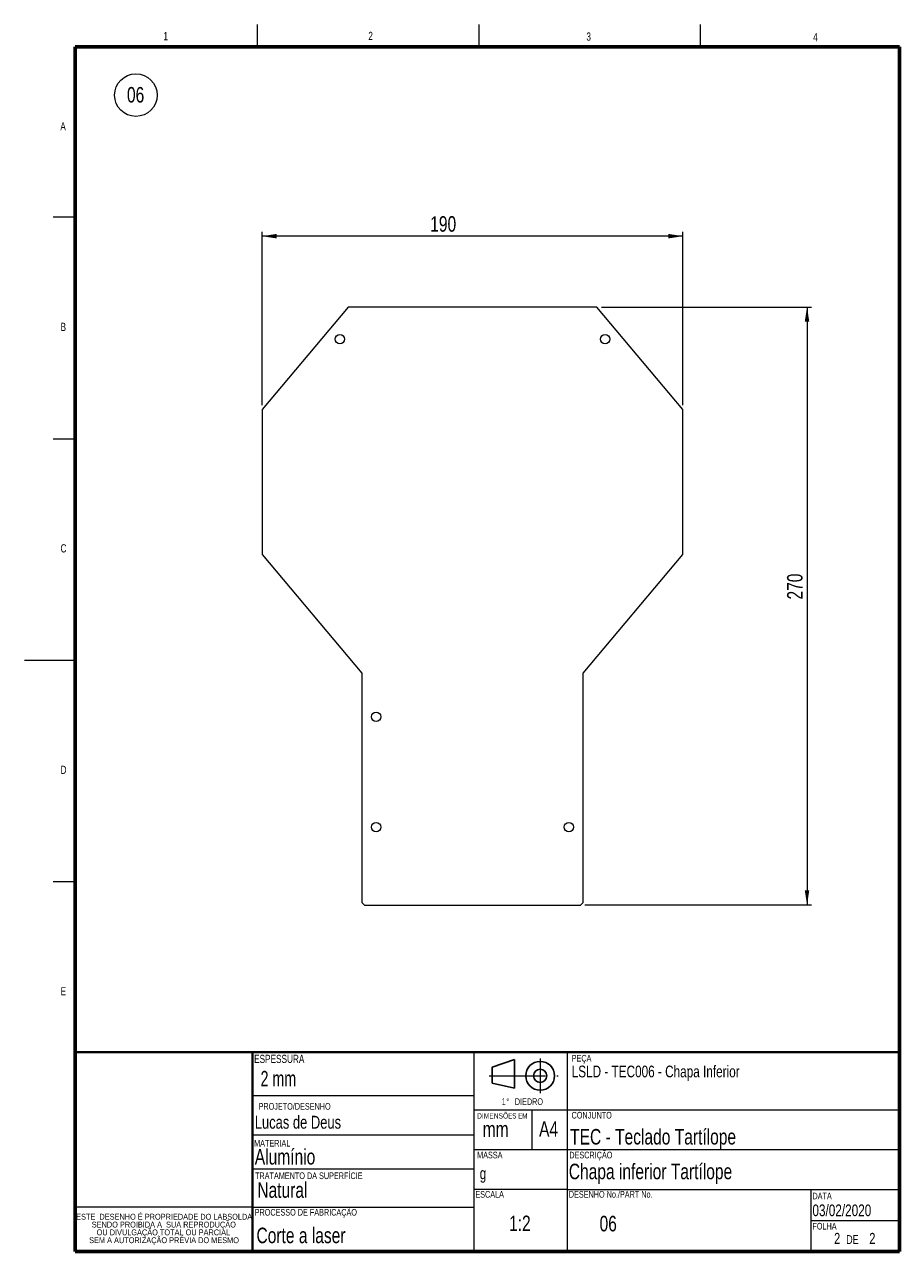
# Paper-space layout 'Folha2' of a CAD drawing. Header units: millimetres. Extents: x 6 to 204, y 15 to 292.
import ezdxf

# ---------------------------------------------------------------- set-up
doc = ezdxf.new("R2010")
doc.units = ezdxf.units.MM
doc.linetypes.add('CENTERX2', pattern=[20.32, 12.7, -2.54, 2.54, -2.54])
doc.styles.add('SLDTEXTSTYLE0', font='TXT', dxfattribs={"width": 0.75})
doc.styles.add('SLDTEXTSTYLE1', font='TXT', dxfattribs={"width": 0.7})
doc.styles.add('SLDTEXTSTYLE2', font='TXT', dxfattribs={"width": 0.6875})
doc.dimstyles.new('SLDDIMSTYLE0', dxfattribs={"dimtxt": 3.5, "dimasz": 3.302, "dimexe": 0, "dimexo": 0.0625, "dimgap": 0.875, "dimtad": 1, "dimlfac": 2, "dimrnd": 1e-09, "dimzin": 12, "dimdsep": 46, "dimtxsty": 'SLDTEXTSTYLE0', "dimsah": 1, "dimcen": 0.09, "dimadec": 0, "dimazin": 3, "dimtfac": 1, "dimtofl": 0, "dimtmove": 0, "dimatfit": 3, "dimfxl": 0, "dimfrac": 2, "dimtolj": 1, "dimtzin": 12, "dimarcsym": 0})

# ---------------------------------------------------------------- blocks, each defined once
blk = doc.blocks.new('SW_NOTE_0')
at = {"color": 0, "linetype": 'Continuous', "lineweight": 0}
blk.add_circle((2.59, 2.68), 4.81, dxfattribs=at)
at = {"color": 0, "linetype": 'Continuous', "lineweight": 0, "insert": (2.52, 4.51), "char_height": 3.5, "attachment_point": 2, "style": 'SLDTEXTSTYLE0'}
blk.add_mtext('06', dxfattribs=at)
blk = doc.blocks.new('SW_NOTE_1')
at = {"color": 0, "linetype": 'Continuous', "lineweight": 0, "attachment_point": 1, "style": 'SLDTEXTSTYLE0'}
for s, insert, char_height in [('2', (0, 3.22), 2.5), ('2', (7.94, 3.22), 2.5), ('DE', (2.74, 2.72), 2)]:
    blk.add_mtext(s, dxfattribs=dict(at, insert=insert, char_height=char_height))
blk = doc.blocks.new('SW_NOTE_2')
at = {"color": 0, "linetype": 'Continuous', "lineweight": 0, "char_height": 1.2, "attachment_point": 2}
for s, insert, style in [('DIMENSÕ', (3.58, 1.55), 'SLDTEXTSTYLE0'), ('ES EM', (9.25, 1.55), 'SLDTEXTSTYLE1')]:
    blk.add_mtext(s, dxfattribs=dict(at, insert=insert, style=style))
blk = doc.blocks.new('SW_NOTE_3')
at = {"color": 0, "linetype": 'Continuous', "lineweight": 0, "char_height": 1.5, "attachment_point": 2, "style": 'SLDTEXTSTYLE0'}
for s, insert in [('1', (0.54, 1.93)), ('%%d', (1.46, 1.93)), ('DIEDRO', (6.23, 1.93))]:
    blk.add_mtext(s, dxfattribs=dict(at, insert=insert))
blk = doc.blocks.new('SW_NOTE_4')
at = {"color": 0, "linetype": 'Continuous', "lineweight": 0, "char_height": 1.3229, "attachment_point": 2, "style": 'SLDTEXTSTYLE0'}
for s, insert in [('ESTE  DESENHO É PROPRIEDADE DO LABSOLDA,', (19.6, 1.71)), ('SENDO PROIBIDA A  SUA REPRODUÇÃO', (19.29, -0.06)), ('OU DIVULGAÇÃO TOTAL OU PARCIAL', (19.19, -1.82)), ('SEM A AUTORIZAÇÃO PRÉVIA DO MESMO', (19.34, -3.59))]:
    blk.add_mtext(s, dxfattribs=dict(at, insert=insert))
blk = doc.blocks.new('_D')
at = {"color": 7, "linetype": 'Continuous', "lineweight": 0}
for p, q in [((136.52, 228.22), (183.94, 228.22)), ((182.94, 228.22), (182.94, 93.22)), ((132.78, 93.22), (183.94, 93.22))]:
    blk.add_line(p, q, dxfattribs=at)
for points in [[(182.94, 228.22), (182.43, 224.92), (183.45, 224.92)], [(182.94, 93.22), (183.45, 96.52), (182.43, 96.52)]]:
    blk.add_solid(points, dxfattribs=at)
at = {"color": 7, "linetype": 'Continuous', "lineweight": 0, "insert": (178.43, 162.19, -0.33), "char_height": 3.5, "attachment_point": 1, "rotation": 90, "style": 'SLDTEXTSTYLE0'}
blk.add_mtext('270', dxfattribs=at)
blk = doc.blocks.new('_D_1')
at = {"color": 7, "linetype": 'Continuous', "lineweight": 0}
for p, q in [((59.94, 206.08), (59.94, 245.22)), ((154.94, 244.22), (59.94, 244.22)), ((154.94, 206.08), (154.94, 245.22))]:
    blk.add_line(p, q, dxfattribs=at)
for points in [[(59.94, 244.22), (63.24, 243.71), (63.24, 244.73)], [(154.94, 244.22), (151.64, 244.73), (151.64, 243.71)]]:
    blk.add_solid(points, dxfattribs=at)
at = {"color": 7, "linetype": 'Continuous', "lineweight": 0, "insert": (97.9, 248.73, -0.33), "char_height": 3.5, "attachment_point": 1, "style": 'SLDTEXTSTYLE0'}
blk.add_mtext('190', dxfattribs=at)

psp = doc.layouts.new('Folha2')

# ---------------------------------------------------------------- linework, layer by layer
at = {"color": 7, "linetype": 'Continuous', "lineweight": 0}
for p, q in [((58.9, 287), (58.9, 292)), ((108.9, 292), (108.9, 287)), ((158.9, 287), (158.9, 292)), ((17.8, 248.5), (12.8, 248.5)), ((12.8, 198.5), (17.8, 198.5)), ((6.34, 148.5), (17.8, 148.5)), ((12.8, 98.5), (17.8, 98.5)), ((107.8, 47), (107.8, 60)), ((128.8, 60), (128.8, 15)), ((57.8, 50.2325), (107.8, 50.2325)), ((107.8, 15), (107.8, 47)), ((107.8, 47), (128.8, 47)), ((120.8, 47), (120.8, 38)), ((128.8, 47), (203.8, 47)), ((57.8, 41.3303), (107.8, 41.3303)), ((107.8, 38), (203.8, 38)), ((57.8, 33.6515), (107.8, 33.6515)), ((128.8, 29), (107.8, 29)), ((128.8, 29), (203.8, 29)), ((183.8, 29), (183.8, 15)), ((57.8, 25), (17.8, 25)), ((57.8, 25), (107.8, 25)), ((183.8, 22), (203.8, 22))]:
    psp.add_line(p, q, dxfattribs=at)
at = {"color": 7, "linetype": 'Continuous', "lineweight": 60}
for p, q in [((17.8, 287), (17.8, 15)), ((203.8, 287), (17.8, 287)), ((203.8, 15), (203.8, 287)), ((17.8, 15), (203.8, 15))]:
    psp.add_line(p, q, dxfattribs=at)
at = {"color": 7, "linetype": 'Continuous', "lineweight": 15}
for p, q in [((79.3553, 228.2188), (59.9373, 205.0774)), ((135.5193, 228.2188), (79.3553, 228.2188)), ((154.9373, 205.0774), (135.5193, 228.2188)), ((59.9373, 205.0774), (59.9373, 172.3841)), ((154.9373, 172.3841), (154.9373, 205.0774)), ((59.9373, 172.3841), (82.4373, 145.5696)), ((132.4373, 145.5696), (154.9373, 172.3841)), ((82.4373, 145.5696), (82.4373, 93.7727)), ((132.4373, 93.7727), (132.4373, 145.5696)), ((82.4373, 93.7727), (83.0974, 93.2188)), ((83.0974, 93.2188), (131.7772, 93.2188)), ((131.7772, 93.2188), (132.4373, 93.7727))]:
    psp.add_line(p, q, dxfattribs=at)
at = {"color": 7, "linetype": 'Continuous', "lineweight": 40}
for p, q in [((17.8, 60), (203.8, 60)), ((57.8, 60), (57.8, 15))]:
    psp.add_line(p, q, dxfattribs=at)
at = {"color": 7, "linetype": 'Continuous', "lineweight": 30}
for p, q in [((116.8973, 58.3385), (111.8748, 56.5932)), ((116.8973, 58.3385), (116.8973, 51.8385)), ((111.8748, 52.9639), (111.8748, 56.5932)), ((116.8973, 51.8385), (111.8748, 52.9639))]:
    psp.add_line(p, q, dxfattribs=at)
at = {"color": 7, "linetype": 'CENTERX2', "lineweight": 0}
for p, q in [((122.7149, 58.5713), (122.7149, 50.7468)), ((111.2196, 54.6591), (126.7874, 54.6591))]:
    psp.add_line(p, q, dxfattribs=at)
at = {"color": 7, "linetype": 'Continuous', "lineweight": 15}
for centre in [(77.5163, 220.9711), (137.3583, 220.9711), (85.6873, 135.7188), (85.6873, 110.7988), (129.1873, 110.7988)]:
    psp.add_circle(centre, 1.05, dxfattribs=at)
at = {"color": 7, "linetype": 'Continuous', "lineweight": 30}
for radius in [3.25, 1.5]:
    psp.add_circle((122.7149, 54.6591), radius, dxfattribs=at)

# ---------------------------------------------------------------- block references
at = {"color": 7, "linetype": 'Continuous', "lineweight": 0}
for name, p in [('SW_NOTE_0', (28.8866, 273.384)), ('SW_NOTE_3', (113.9452, 47.6439)), ('SW_NOTE_2', (108.4048, 44.6606)), ('SW_NOTE_4', (18.4841, 21.7923)), ('SW_NOTE_1', (189.0429, 15.9701))]:
    psp.add_blockref(name, p, dxfattribs=at)

# ---------------------------------------------------------------- texts
for s, insert, char_height, attachment_point, style in [('1', (37.6818, 290.3175), 1.8521, 1, 'SLDTEXTSTYLE0'), ('2', (83.9208, 290.3628), 1.8521, 1, 'SLDTEXTSTYLE0'), ('3', (133.1354, 290.2146), 1.8521, 1, 'SLDTEXTSTYLE0'), ('4', (184.3253, 290.0881), 1.8521, 1, 'SLDTEXTSTYLE0'), ('A', (14.4154, 269.9465), 1.8521, 1, 'SLDTEXTSTYLE0'), ('B', (14.4667, 224.668), 1.8521, 1, 'SLDTEXTSTYLE0'), ('C', (14.4667, 174.668), 1.8521, 1, 'SLDTEXTSTYLE0'), ('D', (14.4667, 124.668), 1.8521, 1, 'SLDTEXTSTYLE0'), ('E', (14.4667, 74.668), 1.8521, 1, 'SLDTEXTSTYLE0'), ('ESPESSURA', (58.1416, 59.4063), 1.85208, 1, 'SLDTEXTSTYLE0'), ('PEÇA', (129.8285, 59.373), 1.5, 1, 'SLDTEXTSTYLE0'), ('2 mm', (59.5996, 55.7648), 3.5, 1, 'SLDTEXTSTYLE2'), ('LSLD - TEC006 - Chapa Inferior', (129.8285, 56.9554), 2.645833, 1, 'SLDTEXTSTYLE0'), ('PROJETO/DESENHO', (67.298, 48.5088), 1.5, 2, 'SLDTEXTSTYLE0'), ('Lucas de Deus', (58.3059, 45.6296), 2.910417, 1, 'SLDTEXTSTYLE0'), ('A4', (124.6147, 44.4143), 3.5, 2, 'SLDTEXTSTYLE0'), ('CONJUNTO', (129.8012, 46.5108), 1.5, 1, 'SLDTEXTSTYLE0'), ('mm', (109.7355, 44.3608), 3.5, 1, 'SLDTEXTSTYLE0'), ('TEC - Teclado Tartílope', (129.474, 42.6466), 3.5, 1, 'SLDTEXTSTYLE0'), ('Alumínio', (58.3011, 38.1277), 3.5, 1, 'SLDTEXTSTYLE0'), ('MATERIAL', (58.147, 40.1834), 1.5, 1, 'SLDTEXTSTYLE0'), ('MASSA', (111.3448, 37.5156), 1.5, 2, 'SLDTEXTSTYLE0'), ('DESCRIÇÃO', (129.2965, 37.5156), 1.5, 1, 'SLDTEXTSTYLE0'), ('TRATAMENTO DA SUPERFÍCIE', (58.3656, 32.8417), 1.5, 1, 'SLDTEXTSTYLE0'), ('g', (109.076, 33.9563), 2.6458, 1, 'SLDTEXTSTYLE0'), ('Chapa inferior Tartílope', (129.1747, 34.8108), 3.5, 1, 'SLDTEXTSTYLE0'), ('Natural', (58.8779, 30.6147), 3.5, 1, 'SLDTEXTSTYLE0'), ('ESCALA', (108.0838, 28.6456), 1.5, 1, 'SLDTEXTSTYLE0'), ('DESENHO No./PART No.', (129.1747, 28.6456), 1.5, 1, 'SLDTEXTSTYLE0'), ('DATA', (184.1607, 28.2672), 1.5, 1, 'SLDTEXTSTYLE0'), ('PROCESSO DE FABRICAÇÃO', (58.2817, 24.5989), 1.5, 1, 'SLDTEXTSTYLE0'), ('03/02/2020', (184.1607, 25.6107), 2.64583, 1, 'SLDTEXTSTYLE0'), ('1:2', (115.6889, 23.0948), 3.5, 1, 'SLDTEXTSTYLE0'), ('06', (136.1164, 23.0414), 3.5, 1, 'SLDTEXTSTYLE0'), ('Corte a laser', (58.6862, 20.3762), 3.5, 1, 'SLDTEXTSTYLE0'), ('FOLHA', (184.1607, 21.4555), 1.5, 1, 'SLDTEXTSTYLE0')]:
    psp.add_mtext(s, dxfattribs=dict(at, insert=insert, char_height=char_height, attachment_point=attachment_point, style=style))

# ---------------------------------------------------------------- dimensions: what is measured, and where the dimension line sits
for base, p1, p2, angle, picture, middle in [((59.9373, 244.2188), (154.9373, 205.0774), (59.9373, 205.0774), 0, '_D_1', (103.204, 244.2188)), ((182.9373, 93.2188), (135.5193, 228.2188), (131.7772, 93.2188), 90, '_D', (182.9373, 167.4921))]:
    dim = psp.add_linear_dim(base=base, p1=p1, p2=p2, angle=angle, dimstyle='SLDDIMSTYLE0', dxfattribs=at)
    dim.commit()
    dim.dimension.update_dxf_attribs({"geometry": picture, "text_midpoint": middle, "dimtype": 160})

doc.saveas('drawing.dxf')
